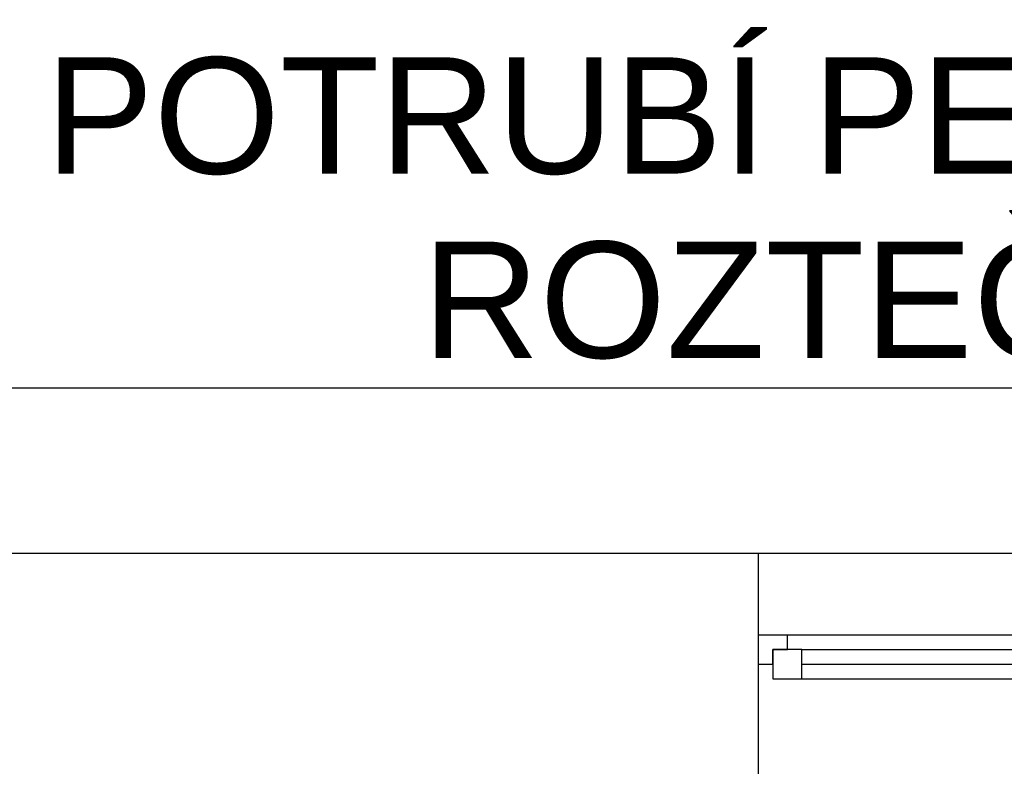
# Model space of a CAD drawing. Extents: x 997 to 109698, y 921 to 94021.
# Tile 13 of 256: x 11453 to 13146, y 26970 to 28254. Entities that reach past the tile are written whole.
import ezdxf
from ezdxf.enums import TextEntityAlignment as Align

# ---------------------------------------------------------------- set-up
doc = ezdxf.new("R2010")
doc.units = 0
doc.header["$MEASUREMENT"] = 0
doc.layers.add('40', color=7, linetype='CONTINUOUS')
doc.layers.add('42', color=7, linetype='CONTINUOUS')
doc.styles.get("Standard").update_dxf_attribs({"font": 'Arial.ttf', "height": 0.2})

msp = doc.modelspace()

# ---------------------------------------------------------------- linework, layer by layer
at = {"layer": '40', "color": 8, "linetype": 'Continuous'}
for p, q in [((12722.918455, 27335.955237), (10222.918455, 27335.955237)), ((13722.918455, 27335.955237), (12722.918455, 27335.955237)), ((12722.918455, 27335.955237), (12722.918455, 26935.955237)), ((12772.918455, 27195.955237), (12722.918455, 27195.955237)), ((13672.918455, 27195.955237), (12772.918455, 27195.955237)), ((12772.918455, 27170.955237), (12772.918455, 27195.955237)), ((12747.918455, 27170.955237), (12747.918455, 27120.955237)), ((12797.918455, 27170.955237), (12747.918455, 27170.955237)), ((12747.918455, 27170.955237), (12772.918455, 27170.955237)), ((12747.918455, 27145.955237), (12747.918455, 27170.955237)), ((12797.918455, 27120.955237), (12797.918455, 27170.955237)), ((12797.918455, 27170.955237), (13647.918455, 27170.955237)), ((12722.918455, 27145.955237), (12747.918455, 27145.955237)), ((12797.918455, 27145.955237), (13647.918455, 27145.955237)), ((12747.918455, 27120.955237), (12797.918455, 27120.955237)), ((12797.918455, 27120.955237), (13647.918455, 27120.955237))]:
    msp.add_line(p, q, dxfattribs=at)
at = {"layer": '42', "color": 117}
msp.add_line((11397.636205, 27620.953237), (15297.636205, 27620.953237), dxfattribs=at)

# ---------------------------------------------------------------- texts
for s, p in [('POTRUBÍ PE-Xa 17×2,0 mm', (13301.526562, 27988.973367)), ('ROZTEČ: 200 mm', (13301.526562, 27672.3067))]:
    msp.add_text(s, height=200, dxfattribs=at).set_placement(p, align=Align.CENTER)

doc.saveas('drawing.dxf')
